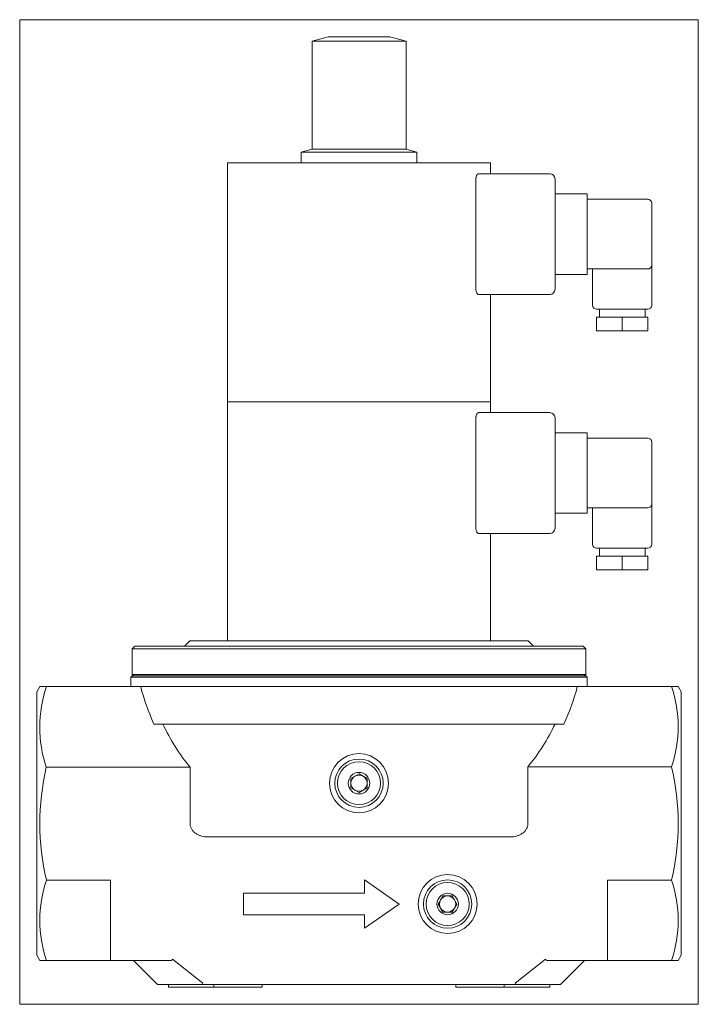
# Model space of a CAD drawing. Extents: x 20 to 273, y 30 to 397.
import ezdxf
from ezdxf.xclip import XClip

# ---------------------------------------------------------------- set-up
doc = ezdxf.new("R2010")
doc.units = 0
doc.header["$LTSCALE"] = 25.4
doc.header["$MEASUREMENT"] = 0
doc.header["$XCLIPFRAME"] = 2
doc.layers.get('0').update_dxf_attribs({"linetype": 'CONTINUOUS'})
for name, color, linetype in [('CEWKA_40-65', 7, 'CONTINUOUS'), ('DV1_DOMYŚLNE', 7, 'CONTINUOUS'), ('WA_031_01_00_010', 7, 'CONTINUOUS'), ('WA_053_01_00_001', 7, 'CONTINUOUS'), ('WA_053_01_01B_G_', 7, 'CONTINUOUS'), ('WA_148_01_00_005', 7, 'CONTINUOUS')]:
    doc.layers.add(name, color=color, linetype=linetype)

# ---------------------------------------------------------------- blocks, each defined once
blk = doc.blocks.new('SE1')
at = {"layer": 'CEWKA_40-65', "color": 7, "linetype": 'CONTINUOUS', "lineweight": 0}
for p, q in [((195.65, 343.26), (97.65, 343.26)), ((97.65, 343.26), (97.65, 254.26)), ((195.65, 339.26), (195.65, 343.26)), ((191.15, 339.26), (217.65, 339.26)), ((190.18, 296.26), (190.18, 337.26)), ((219.65, 337.26), (219.65, 296.26)), ((219.65, 331.76), (231.65, 331.76)), ((231.65, 331.76), (231.65, 329.76)), ((231.65, 329.76), (254.15, 329.76)), ((231.65, 329.76), (231.65, 303.76)), ((255.65, 328.26), (255.65, 305.26)), ((255.65, 290.26), (255.65, 305.26)), ((231.65, 301.76), (219.65, 301.76)), ((231.65, 303.76), (231.65, 301.76)), ((254.15, 303.76), (231.65, 303.76)), ((233.65, 303.76), (233.65, 290.26)), ((217.65, 294.26), (191.15, 294.26)), ((195.65, 254.26), (195.65, 294.26)), ((254.15, 288.76), (235.15, 288.76)), ((236.15, 288.76), (236.15, 285.76)), ((253.15, 285.76), (253.15, 288.76)), ((244.65, 285.76), (235.15, 285.76)), ((235.15, 280.76), (235.15, 285.76)), ((254.15, 285.76), (244.65, 285.76)), ((244.65, 280.76), (244.65, 285.76)), ((254.15, 280.76), (254.15, 285.76)), ((244.65, 280.76), (235.15, 280.76)), ((254.15, 280.76), (244.65, 280.76)), ((195.65, 254.26), (97.65, 254.26)), ((97.65, 254.26), (97.65, 165.26)), ((195.65, 254.26), (97.65, 254.26)), ((195.65, 250.26), (195.65, 254.26)), ((191.15, 250.26), (217.65, 250.26)), ((190.18, 207.26), (190.18, 248.26)), ((219.65, 248.26), (219.65, 207.26)), ((219.65, 242.76), (231.65, 242.76)), ((231.65, 242.76), (231.65, 240.76)), ((231.65, 240.76), (254.15, 240.76)), ((231.65, 240.76), (231.65, 214.76)), ((255.65, 239.26), (255.65, 216.26)), ((231.65, 212.76), (219.65, 212.76)), ((231.65, 214.76), (231.65, 212.76)), ((254.15, 214.76), (231.65, 214.76)), ((233.65, 214.76), (233.65, 201.26)), ((255.65, 201.26), (255.65, 216.26)), ((217.65, 205.26), (191.15, 205.26)), ((195.65, 165.26), (195.65, 205.26)), ((254.15, 199.76), (235.15, 199.76)), ((236.15, 199.76), (236.15, 196.76)), ((253.15, 196.76), (253.15, 199.76)), ((244.65, 196.76), (235.15, 196.76)), ((235.15, 191.76), (235.15, 196.76)), ((254.15, 196.76), (244.65, 196.76)), ((244.65, 191.76), (244.65, 196.76)), ((254.15, 191.76), (254.15, 196.76)), ((244.65, 191.76), (235.15, 191.76)), ((254.15, 191.76), (244.65, 191.76))]:
    blk.add_line(p, q, dxfattribs=at)
for centre, radius, start, end in [((217.65, 337.26), 2, 0, 90), ((254.15, 328.26), 1.5, 0, 90), ((254.15, 305.26), 1.5, 270, 360), ((217.65, 296.26), 2, 270, 360), ((235.15, 290.26), 1.5, 180, 270), ((254.15, 290.26), 1.5, 270, 360), ((217.65, 248.26), 2, 0, 90), ((254.15, 239.26), 1.5, 0, 90), ((254.15, 216.26), 1.5, 270, 360), ((217.65, 207.26), 2, 270, 360), ((235.15, 201.26), 1.5, 180, 270), ((254.15, 201.26), 1.5, 270, 360)]:
    blk.add_arc(centre, radius, start, end, dxfattribs=at)
for points, knots in [([(191.15, 339.26), (191.04, 339.26), (190.92, 339.21), (190.69, 339.02), (190.59, 338.89), (190.45, 338.62), (190.4, 338.52), (190.33, 338.3), (190.29, 338.18), (190.24, 337.93), (190.21, 337.8), (190.18, 337.54), (190.18, 337.4), (190.18, 337.26)], [0, 0, 0, 0, 0.25, 0.25, 0.5, 0.5, 0.625, 0.625, 0.75, 0.75, 0.875, 0.875, 1, 1, 1, 1]), ([(190.18, 296.26), (190.18, 296.12), (190.18, 295.98), (190.21, 295.71), (190.24, 295.58), (190.32, 295.21), (190.4, 294.99), (190.54, 294.72), (190.59, 294.64), (190.7, 294.5), (190.75, 294.44), (190.86, 294.35), (190.92, 294.31), (191.04, 294.27), (191.1, 294.26), (191.15, 294.26)], [0, 0, 0, 0, 0.125, 0.125, 0.25, 0.25, 0.5, 0.5, 0.625, 0.625, 0.75, 0.75, 0.875, 0.875, 1, 1, 1, 1]), ([(191.15, 250.26), (191.04, 250.26), (190.92, 250.21), (190.69, 250.02), (190.59, 249.89), (190.45, 249.62), (190.4, 249.52), (190.33, 249.3), (190.29, 249.18), (190.24, 248.93), (190.21, 248.8), (190.18, 248.54), (190.18, 248.4), (190.18, 248.26)], [0, 0, 0, 0, 0.25, 0.25, 0.5, 0.5, 0.625, 0.625, 0.75, 0.75, 0.875, 0.875, 1, 1, 1, 1]), ([(190.18, 207.26), (190.18, 207.12), (190.18, 206.98), (190.21, 206.71), (190.24, 206.58), (190.32, 206.21), (190.4, 205.99), (190.54, 205.72), (190.59, 205.64), (190.7, 205.5), (190.75, 205.44), (190.86, 205.35), (190.92, 205.31), (191.04, 205.27), (191.1, 205.26), (191.15, 205.26)], [0, 0, 0, 0, 0.125, 0.125, 0.25, 0.25, 0.5, 0.5, 0.625, 0.625, 0.75, 0.75, 0.875, 0.875, 1, 1, 1, 1])]:
    blk.add_open_spline(points, degree=3, knots=knots, dxfattribs=at)
at = {"layer": 'DV1_DOMYŚLNE', "color": 7, "linetype": 'CONTINUOUS', "lineweight": 0}
for p, q in [((77.21, 46.68), (88.53, 37.8)), ((216.09, 46.68), (204.76, 37.8))]:
    blk.add_line(p, q, dxfattribs=at)
at = {"layer": 'WA_031_01_00_010', "color": 7, "linetype": 'CONTINUOUS', "lineweight": 0}
for p, q in [((143.65, 113.99), (146.65, 115.72)), ((143.65, 110.52), (143.65, 113.99)), ((146.65, 115.72), (149.65, 113.99)), ((149.65, 113.99), (149.65, 110.52)), ((146.65, 108.79), (143.65, 110.52)), ((149.65, 110.52), (146.65, 108.79)), ((176.18, 67.26), (177.92, 70.26)), ((177.92, 70.26), (181.38, 70.26)), ((181.38, 70.26), (183.11, 67.26)), ((177.92, 64.26), (176.18, 67.26)), ((183.11, 67.26), (181.38, 64.26)), ((181.38, 64.26), (177.92, 64.26))]:
    blk.add_line(p, q, dxfattribs=at)
for centre, radius in [((146.65, 112.26), 9), ((146.65, 112.26), 8), ((146.65, 112.26), 4), ((179.65, 67.26), 9), ((179.65, 67.26), 8), ((179.65, 67.26), 4)]:
    blk.add_circle(centre, radius, dxfattribs=at)
for centre, start, end in [((146.65, 112.26), 120, 180), ((146.65, 112.26), 60, 120), ((146.65, 112.26), 0, 60), ((146.65, 112.26), 180, 240), ((146.65, 112.26), 300, 360), ((146.65, 112.26), 240, 300), ((179.65, 67.26), 90, 150), ((179.65, 67.26), 30, 90), ((179.65, 67.26), 150, 210), ((179.65, 67.26), 330, 30), ((179.65, 67.26), 210, 270), ((179.65, 67.26), 270, 330)]:
    blk.add_arc(centre, 3, start, end, dxfattribs=at)
at = {"layer": 'WA_053_01_00_001', "color": 7, "linetype": 'CONTINUOUS', "lineweight": 0}
for p, q in [((83.65, 165.26), (81.65, 163.26)), ((83.65, 165.26), (209.65, 165.26)), ((211.65, 163.26), (209.65, 165.26)), ((63.15, 163.26), (62.15, 162.26)), ((231.15, 162.26), (62.15, 162.26)), ((62.15, 162.26), (62.15, 152.76)), ((63.15, 163.26), (230.15, 163.26)), ((231.15, 162.26), (230.15, 163.26)), ((231.15, 152.76), (231.15, 162.26)), ((62.15, 152.76), (231.15, 152.76)), ((62.15, 152.76), (62.65, 152.26)), ((230.65, 152.26), (231.15, 152.76))]:
    blk.add_line(p, q, dxfattribs=at)
at = {"layer": 'WA_053_01_01B_G_', "color": 7, "linetype": 'CONTINUOUS', "lineweight": 0}
for p, q in [((62.15, 152.26), (61.65, 151.76)), ((61.65, 151.76), (61.65, 148.26)), ((231.65, 151.76), (61.65, 151.76)), ((62.15, 152.26), (231.15, 152.26)), ((231.65, 151.76), (231.15, 152.26)), ((231.65, 148.26), (231.65, 151.76)), ((27.8, 148.26), (26.65, 146.26)), ((30.23, 148.26), (27.8, 148.26)), ((64.32, 148.26), (30.23, 148.26)), ((64.32, 148.26), (228.98, 148.26)), ((228.98, 148.26), (263.07, 148.26)), ((263.07, 148.26), (265.49, 148.26)), ((266.65, 146.26), (265.49, 148.26)), ((26.65, 146.26), (26.65, 48.26)), ((266.65, 146.26), (266.65, 48.26)), ((70.3, 134.26), (222.95, 134.26)), ((83.72, 118.17), (30.18, 118.17)), ((83.72, 118.17), (83.72, 97.26)), ((209.58, 118.38), (263.07, 118.38)), ((209.58, 97.26), (209.58, 118.38)), ((203, 92.26), (90.3, 92.26)), ((54.15, 76.13), (30.23, 76.13)), ((54.15, 76.13), (54.15, 51.26)), ((148.65, 76.26), (161.65, 67.26)), ((148.65, 71.26), (148.65, 76.26)), ((239.15, 51.26), (239.15, 76.13)), ((239.15, 76.13), (263.07, 76.13)), ((103.65, 71.26), (148.65, 71.26)), ((103.65, 63.26), (103.65, 71.26)), ((161.65, 67.26), (148.65, 58.26)), ((148.65, 63.26), (103.65, 63.26)), ((148.65, 58.26), (148.65, 63.26)), ((26.65, 48.26), (27.8, 46.26)), ((54.15, 46.26), (54.15, 51.26)), ((239.15, 51.26), (239.15, 46.26)), ((265.49, 46.26), (266.65, 48.26)), ((30.23, 46.26), (27.8, 46.26)), ((54.15, 46.26), (30.23, 46.26)), ((76.36, 46.26), (54.15, 46.26)), ((62.65, 46.26), (71.65, 37.26)), ((239.15, 46.26), (216.93, 46.26)), ((221.65, 37.26), (230.65, 46.26)), ((239.15, 46.26), (263.07, 46.26)), ((263.07, 46.26), (265.49, 46.26)), ((87.41, 37.26), (71.65, 37.26)), ((75.65, 37.26), (75.65, 36.26)), ((92.56, 37.26), (87.41, 37.26)), ((92.56, 36.26), (92.56, 37.26)), ((92.56, 37.26), (110.65, 37.26)), ((110.65, 36.26), (110.65, 37.26)), ((182.65, 37.26), (110.65, 37.26)), ((182.65, 36.26), (182.65, 37.26)), ((182.65, 37.26), (200.73, 37.26)), ((200.73, 36.26), (200.73, 37.26)), ((205.88, 37.26), (200.73, 37.26)), ((221.65, 37.26), (205.88, 37.26)), ((217.65, 36.26), (217.65, 37.26)), ((92.56, 36.26), (75.65, 36.26)), ((110.65, 36.26), (92.56, 36.26)), ((200.73, 36.26), (182.65, 36.26)), ((217.65, 36.26), (200.73, 36.26))]:
    blk.add_line(p, q, dxfattribs=at)
for centre in [(146.65, 112.26), (179.65, 67.26)]:
    blk.add_circle(centre, 11, dxfattribs=at)
for centre, radius, start, end in [((75.51, 133.14), 47.74, 161.5439, 198.2802), ((146.65, 169.38), 84, 335.2819, 345.4345), ((218.03, 133.32), 47.45, 341.6491, 18.3509), ((146.65, 169.38), 81, 320.9772, 334.3012), ((121.21, 97.25), 93.4, 167.0568, 193.069), ((172.03, 97.26), 93.46, 346.936, 13.064), ((75.26, 61.19), 47.45, 161.6491, 198.3509), ((218.03, 61.19), 47.45, 341.6491, 18.3509)]:
    blk.add_arc(centre, radius, start, end, dxfattribs=at)
for major_axis, start_param, end_param in [((0, -84.59), 4.966605, 5.142521), ((0, -81.57), 5.159581, 5.393465)]:
    blk.add_ellipse((146.65, 169.53), major_axis=major_axis, ratio=0.993025, start_param=start_param, end_param=end_param, dxfattribs=at)
for points, knots in [([(90.3, 92.26), (89.53, 92.26), (88.78, 92.35), (87.68, 92.65), (87.31, 92.78), (86.62, 93.08), (86.28, 93.26), (85.81, 93.58), (85.65, 93.69), (85.35, 93.93), (85.21, 94.06), (84.94, 94.33), (84.81, 94.47), (84.57, 94.76), (84.46, 94.92), (84.16, 95.41), (84, 95.75), (83.78, 96.49), (83.72, 96.87), (83.72, 97.26)], [0, 0, 0, 0, 0.25, 0.25, 0.375, 0.375, 0.5, 0.5, 0.5625, 0.5625, 0.625, 0.625, 0.6875, 0.6875, 0.75, 0.75, 0.875, 0.875, 1, 1, 1, 1]), ([(209.58, 97.26), (209.58, 96.87), (209.52, 96.49), (209.36, 95.95), (209.29, 95.76), (209.13, 95.42), (209.04, 95.25), (208.74, 94.76), (208.49, 94.46), (208.09, 94.06), (207.94, 93.93), (207.65, 93.69), (207.49, 93.58), (207.01, 93.26), (206.68, 93.08), (205.98, 92.78), (205.62, 92.65), (204.51, 92.35), (203.76, 92.26), (203, 92.26)], [0, 0, 0, 0, 0.125, 0.125, 0.1875, 0.1875, 0.25, 0.25, 0.375, 0.375, 0.4375, 0.4375, 0.5, 0.5, 0.625, 0.625, 0.75, 0.75, 1, 1, 1, 1]), ([(77.21, 46.68), (77.15, 46.53), (77.05, 46.42), (76.83, 46.32), (76.74, 46.3), (76.56, 46.26), (76.47, 46.26), (76.36, 46.26)], [0, 0, 0, 0, 0.5, 0.5, 0.75, 0.75, 1, 1, 1, 1]), ([(216.93, 46.26), (216.73, 46.26), (216.55, 46.29), (216.33, 46.39), (216.26, 46.43), (216.16, 46.54), (216.12, 46.6), (216.09, 46.68)], [0, 0, 0, 0, 0.5, 0.5, 0.75, 0.75, 1, 1, 1, 1]), ([(87.41, 37.26), (87.68, 37.26), (87.92, 37.29), (88.32, 37.46), (88.47, 37.6), (88.53, 37.8)], [0, 0, 0, 0, 0.5, 0.5, 1, 1, 1, 1]), ([(204.76, 37.8), (204.83, 37.6), (204.98, 37.46), (205.37, 37.29), (205.61, 37.26), (205.88, 37.26)], [0, 0, 0, 0, 0.5, 0.5, 1, 1, 1, 1])]:
    blk.add_open_spline(points, degree=3, knots=knots, dxfattribs=at)
at = {"layer": 'WA_148_01_00_005', "color": 7, "linetype": 'CONTINUOUS', "lineweight": 0}
for p, q in [((135.15, 390.26), (129.15, 388.65)), ((158.15, 390.26), (135.15, 390.26)), ((164.15, 388.65), (158.15, 390.26)), ((164.15, 388.65), (129.15, 388.65)), ((129.15, 388.65), (129.15, 348.33)), ((164.15, 348.33), (164.15, 388.65)), ((129.15, 348.33), (125.15, 347.26)), ((125.15, 347.26), (125.15, 343.26)), ((168.15, 347.26), (125.15, 347.26)), ((164.15, 348.33), (129.15, 348.33)), ((168.15, 347.26), (164.15, 348.33)), ((168.15, 343.26), (168.15, 347.26))]:
    blk.add_line(p, q, dxfattribs=at)

msp = doc.modelspace()

# ---------------------------------------------------------------- block references
at = {"color": 0, "lineweight": 0}
ref = msp.add_blockref('SE1', (0, 0), dxfattribs=at)
XClip(ref).set_block_clipping_path([(20.2981444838, 29.906024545), (272.9981391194, 396.6060266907)])
ref.dxf.unprotected_set("ltscale", 0)

doc.saveas('drawing.dxf')
